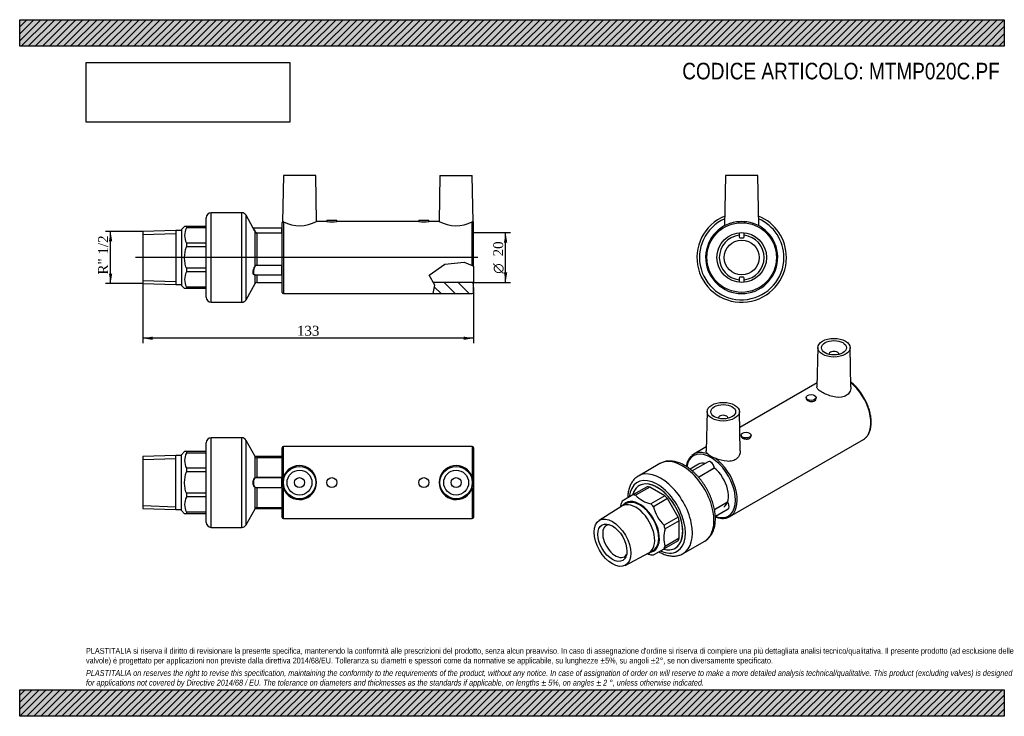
# Model space of a CAD drawing. Header units: millimetres. Extents: x 0 to 396, y 0 to 280.
import ezdxf
from ezdxf.enums import TextEntityAlignment as Align
from ezdxf.lldxf.tags import DXFTag

# ---------------------------------------------------------------- set-up
doc = ezdxf.new("R2010")
doc.units = ezdxf.units.MM
doc.header["$LTSCALE"] = 1.333333
for name, color, linetype in [('Default', 7, 'Continuous'), ('DV3_Default', 7, 'Continuous'), ('IOM020C', 7, 'Continuous'), ('MP020C.PF', 7, 'Continuous'), ('PARTE_PE_020', 7, 'Continuous')]:
    doc.layers.add(name, color=color, linetype=linetype)
doc.styles.add('SEACAD_Solid_Edge_ANSI1_Symbols', font='semeca1.ttf')
doc.styles.add('SEACAD_Times_New_Roman', font='times.ttf')
tags = doc.linetypes.add('CENTER2', pattern=[28.575, 19.05, -3.175, 3.175, -3.175]).pattern_tags.tags
tags[10:11] = [DXFTag(74, 4), DXFTag(75, 0), DXFTag(340, '0'), DXFTag(46, 0.0), DXFTag(50, 0.0), DXFTag(44, 0.0), DXFTag(45, 0.0)]
tags[8:9] = [DXFTag(74, 4), DXFTag(75, 0), DXFTag(340, '0'), DXFTag(46, 0.0), DXFTag(50, 0.0), DXFTag(44, 0.0), DXFTag(45, 0.0)]
tags[6:7] = [DXFTag(74, 4), DXFTag(75, 0), DXFTag(340, '0'), DXFTag(46, 0.0), DXFTag(50, 0.0), DXFTag(44, 0.0), DXFTag(45, 0.0)]
tags[4:5] = [DXFTag(74, 4), DXFTag(75, 0), DXFTag(340, '0'), DXFTag(46, 0.0), DXFTag(50, 0.0), DXFTag(44, 0.0), DXFTag(45, 0.0)]
doc.dimstyles.new('ANSImm', dxfattribs={"dimtxt": 4, "dimasz": 4, "dimexe": 2, "dimexo": 0, "dimgap": 1, "dimtad": 1, "dimdec": 0, "dimdsep": 46, "dimtxsty": 'SEACAD_Times_New_Roman', "dimblk1": '_SE_FILLED', "dimblk2": '_SE_FILLED', "dimsah": 1, "dimcen": 2, "dimazin": 0, "dimtfac": 0.85, "dimtdec": 3, "dimtofl": 0, "dimtmove": 0, "dimatfit": 3, "dimfxl": 1, "dimarcsym": 0})
picture_1 = doc.add_image_def('image1.jpg', size_in_pixel=(4302, 1260))

# ---------------------------------------------------------------- blocks, each defined once
blk = doc.blocks.new('SE')
at = {"layer": 'IOM020C', "color": 7, "linetype": 'Continuous'}
for p, q in [((62.74, 104.79), (49.54, 104.38)), ((49.54, 104.38), (49.54, 83.5)), ((49.54, 103.22), (62.74, 103.63)), ((62.74, 83.09), (62.74, 104.79)), ((65.04, 104.79), (62.74, 104.79)), ((66.32, 106.45), (65.04, 105.16)), ((65.04, 82.72), (65.04, 105.16)), ((67.04, 106.44), (66.32, 106.44)), ((67.04, 106.44), (67.04, 105.82)), ((75.04, 106.44), (67.04, 106.44)), ((75.04, 105.82), (67.04, 105.82)), ((67.04, 99.74), (67.04, 98.24)), ((75.04, 99.74), (67.04, 99.74)), ((75.04, 98.24), (67.04, 98.24)), ((67.04, 89.64), (67.04, 88.15)), ((75.04, 89.64), (67.04, 89.64)), ((75.04, 88.15), (67.04, 88.15)), ((49.54, 84.67), (62.74, 84.25)), ((49.54, 83.5), (62.74, 83.09)), ((62.74, 83.09), (65.04, 83.09)), ((65.04, 82.72), (66.32, 81.43)), ((67.04, 81.44), (66.32, 81.44)), ((67.04, 82.06), (67.04, 81.44)), ((75.04, 82.06), (67.04, 82.06)), ((75.04, 81.44), (67.04, 81.44))]:
    blk.add_line(p, q, dxfattribs=at)
for centre in [(73.11, 102.78), (73.11, 85.1)]:
    blk.add_arc(centre, 6.79, 153.3754, 206.6246, dxfattribs=at)
blk.add_open_spline([(67.04, 89.64), (66.81, 90.34), (66.63, 91.05), (66.44, 92.13), (66.4, 92.49), (66.33, 93.22), (66.32, 93.59), (66.32, 95.42), (66.58, 96.85), (67.04, 98.24)], degree=3, knots=[0, 0, 0, 0, 0.25, 0.25, 0.375, 0.375, 0.5, 0.5, 1, 1, 1, 1], dxfattribs=at)
at = {"layer": 'MP020C.PF', "color": 7, "linetype": 'Continuous'}
for p, q in [((105.54, 79.94), (105.54, 107.94)), ((106.04, 96.02), (106.04, 108.44)), ((182.04, 108.44), (106.04, 108.44)), ((182.04, 108.44), (182.04, 96.02)), ((182.54, 107.94), (182.54, 79.94)), ((106.04, 79.44), (106.04, 91.86)), ((182.04, 91.86), (182.04, 79.44)), ((106.04, 79.44), (182.04, 79.44))]:
    blk.add_line(p, q, dxfattribs=at)
for centre, radius in [((112.54, 93.94), 6.5), ((175.54, 93.94), 6.5), ((112.54, 93.94), 5), ((112.54, 93.94), 2), ((125.54, 93.94), 2), ((162.54, 93.94), 2), ((175.54, 93.94), 5), ((175.54, 93.94), 2)]:
    blk.add_circle(centre, radius, dxfattribs=at)
for centre, radius, start, end in [((106.04, 107.94), 0.5, 90, 180), ((182.04, 107.94), 0.5, 0, 90), ((112.53, 93.94), 6.82, 197.7772, 162.2228), ((175.54, 93.94), 6.82, 17.7772, 342.2228), ((112.55, 93.94), 6.84, 162.2754, 197.7246), ((175.52, 93.94), 6.84, 342.2754, 17.7246), ((106.04, 79.94), 0.5, 180, 270), ((182.04, 79.94), 0.5, 270, 0)]:
    blk.add_arc(centre, radius, start, end, dxfattribs=at)
at = {"layer": 'PARTE_PE_020', "color": 7, "linetype": 'Continuous'}
for p, q in [((77.04, 75.94), (77.04, 111.94)), ((89.29, 111.94), (77.04, 111.94)), ((89.29, 75.94), (89.29, 111.94)), ((91.04, 76.96), (91.04, 110.92)), ((94.67, 104.45), (91.04, 110.92)), ((75.04, 77.94), (75.04, 109.94)), ((94.67, 95.95), (94.67, 104.45)), ((105.44, 104.43), (94.68, 104.43)), ((95.54, 96.02), (95.54, 103.94)), ((105.54, 103.94), (95.54, 103.94)), ((105.44, 104.43), (105.44, 103.94)), ((95.54, 96.02), (105.44, 96.02)), ((95.54, 95.94), (95.54, 96.02)), ((105.44, 95.94), (95.54, 95.94)), ((105.44, 95.94), (105.44, 96.02)), ((105.44, 91.94), (105.44, 95.94)), ((94.67, 83.43), (94.67, 91.93)), ((95.54, 91.94), (105.44, 91.94)), ((95.54, 91.86), (95.54, 91.94)), ((105.44, 91.86), (95.54, 91.86)), ((95.54, 83.94), (95.54, 91.86)), ((105.44, 91.86), (105.44, 91.94)), ((91.04, 76.96), (94.67, 83.43)), ((94.68, 83.46), (105.44, 83.46)), ((95.54, 83.94), (105.54, 83.94)), ((105.44, 83.94), (105.44, 83.46)), ((77.04, 75.94), (89.29, 75.94))]:
    blk.add_line(p, q, dxfattribs=at)
for centre, radius, start, end in [((77.04, 109.94), 2, 90, 180), ((89.29, 109.94), 2, 29.289, 90), ((95.54, 104.94), 1, 209.289, 270), ((105.44, 104.33), 0.1, 0, 90), ((105.44, 95.82), 0.2, 59.5685, 90.0031), ((105.44, 95.84), 0.101, 359.1836, 89.4357), ((105.44, 92.04), 0.101, 270.607, 0.7736), ((105.44, 92.06), 0.2, 269.997, 300.0267), ((95.54, 82.94), 1, 90, 150.711), ((105.44, 83.56), 0.1, 270, 0), ((77.04, 77.94), 2, 180, 270), ((89.29, 77.94), 2, 270, 330.711)]:
    blk.add_arc(centre, radius, start, end, dxfattribs=at)
for centre, major_axis, start_param, end_param in [((94.75, 95.96), (-0.0474, 0.0881), 1.233682, 2.582971), ((94.75, 91.92), (-0.0474, -0.0881), 3.700214, 5.049503)]:
    blk.add_ellipse(centre, major_axis=major_axis, ratio=0.860885, start_param=start_param, end_param=end_param, dxfattribs=at)
for points, knots in [([(94.67, 91.93), (94.45, 92.04), (94.26, 92.29), (93.99, 93), (93.91, 93.47), (93.91, 94.42), (93.99, 94.89), (94.26, 95.6), (94.45, 95.84), (94.67, 95.95)], [0, 0, 0, 0, 0.25, 0.25, 0.5, 0.5, 0.75, 0.75, 1, 1, 1, 1]), ([(94.75, 95.87), (94.54, 95.76), (94.35, 95.53), (94.08, 94.85), (94, 94.4), (94, 93.49), (94.08, 93.04), (94.35, 92.36), (94.54, 92.13), (94.75, 92.02)], [0, 0, 0, 0, 0.25, 0.25, 0.5, 0.5, 0.75, 0.75, 1, 1, 1, 1]), ([(94.67, 95.95), (94.75, 95.99), (94.87, 96.01), (95.1, 96.02), (95.18, 96.02), (95.36, 96.02), (95.45, 96.02), (95.54, 96.02)], [0, 0, 0, 0, 0.5, 0.5, 0.75, 0.75, 1, 1, 1, 1]), ([(95.54, 95.94), (95.38, 95.94), (95.22, 95.94), (94.94, 95.92), (94.83, 95.91), (94.75, 95.87)], [0, 0, 0, 0, 0.5, 0.5, 1, 1, 1, 1]), ([(95.54, 91.86), (95.36, 91.86), (95.18, 91.86), (94.95, 91.87), (94.88, 91.88), (94.76, 91.9), (94.71, 91.91), (94.67, 91.93)], [0, 0, 0, 0, 0.5, 0.5, 0.75, 0.75, 1, 1, 1, 1]), ([(94.75, 92.02), (94.83, 91.98), (94.94, 91.96), (95.22, 91.94), (95.38, 91.94), (95.54, 91.94)], [0, 0, 0, 0, 0.5, 0.5, 1, 1, 1, 1])]:
    blk.add_open_spline(points, degree=3, knots=knots, dxfattribs=at)
blk = doc.blocks.new('SE1')
at = {"layer": 'IOM020C', "color": 7, "linetype": 'Continuous'}
for p, q in [((252.32, 92.24), (246.66, 88.98)), ((253.38, 92.14), (247.72, 88.87)), ((259.46, 88.63), (253.38, 92.14)), ((246.66, 88.98), (242.36, 86.49)), ((259.46, 88.63), (253.81, 85.36)), ((260.52, 87.51), (254.86, 84.25)), ((264.82, 80.06), (260.52, 87.51)), ((242.18, 84.48), (233.06, 78.74)), ((243.92, 85.49), (242.3, 84.55)), ((264.82, 80.06), (259.16, 76.79)), ((265.26, 78.59), (259.6, 75.32)), ((265.26, 71.56), (265.26, 78.59)), ((265.26, 71.56), (259.6, 68.29)), ((254.86, 64.84), (259.16, 67.33)), ((264.82, 70.59), (259.16, 67.33)), ((243.49, 60.66), (253.03, 65.69)), ((253.15, 65.76), (254.77, 66.7))]:
    blk.add_line(p, q, dxfattribs=at)
for centre, radius, start, end in [((256.85, 97.66), 12.67, 223.9037, 256.0963), ((254.1, 82.01), 12.67, 163.9037, 170.3087), ((270.44, 88.27), 16.09, 194.4874, 225.5126), ((271.08, 71.81), 12.01, 162.9849, 197.0151), ((256.5, 76.65), 12.01, 250.2407, 257.0151)]:
    blk.add_arc(centre, radius, start, end, dxfattribs=at)
for centre, major_axis, start_param, end_param in [((256.42, 80.18), (-7.25, 12.56), 0, 0.526837), ((256.42, 80.18), (-7.25, 12.56), 2.614372, 6.283185), ((256.42, 80.18), (-6.61, 11.45), -0.453842, -0.331556), ((249.35, 76.09), (5.43, -9.4), 0, 3.141593), ((250.76, 76.91), (-6.61, 11.45), -0.453842, -0.331556), ((256.42, 80.18), (-6.61, 11.45), -1.239241, -1.116954), ((250.76, 76.91), (-6.61, 11.45), 0.331556, 0.453842), ((247.72, 75.16), (-5.43, 9.4), 0, 0.0221), ((247.72, 75.16), (-5.43, 9.4), 3.119493, 6.283185), ((249.35, 76.09), (-5.61, 9.72), 0, 0.257525), ((249.35, 76.09), (-5.61, 9.72), 2.884067, 6.283185), ((250.76, 76.91), (-6.61, 11.45), -1.239241, -1.116954), ((256.42, 80.18), (6.61, -11.45), 1.116954, 1.239241), ((239.61, 70.47), (-3.63, 6.28), 0, 3.412362), ((239.61, 70.47), (-3.63, 6.28), 6.012416, 6.283185), ((250.76, 76.91), (6.61, -11.45), 1.116954, 1.239241), ((256.42, 80.18), (6.61, -11.45), 0.331556, 0.453842), ((250.76, 76.91), (6.61, -11.45), 0.331556, 0.453842), ((250.76, 76.91), (6.61, -11.45), -0.453842, -0.331556)]:
    blk.add_ellipse(centre, major_axis=major_axis, ratio=0.57735, start_param=start_param, end_param=end_param, dxfattribs=at)
for major_axis in [(5.22, -9.04), (4.13, -7.14)]:
    blk.add_ellipse((238.39, 69.77), major_axis=major_axis, ratio=0.57735, dxfattribs=at)
at = {"layer": 'MP020C.PF', "color": 7, "linetype": 'Continuous'}
for p, q in [((320.98, 148.2), (320.65, 132.4)), ((334.32, 132.43), (333.98, 148.2)), ((325.48, 145.54), (325.48, 145.5)), ((329.48, 145.5), (329.48, 145.54)), ((320.68, 134.02), (289.57, 116.06)), ((316.29, 128.15), (316.29, 127.68)), ((320.29, 127.68), (320.29, 128.15)), ((276.44, 122.48), (276.1, 106.68)), ((280.94, 119.82), (280.94, 119.79)), ((284.94, 119.79), (284.94, 119.82)), ((289.77, 106.71), (289.44, 122.48)), ((285.59, 80.28), (339.33, 111.3)), ((290.13, 113.04), (290.13, 112.58)), ((294.13, 112.58), (294.13, 113.04)), ((276.13, 108.3), (271.09, 105.39))]:
    blk.add_line(p, q, dxfattribs=at)
blk.add_arc((281.88, 110.69), 7.29, 226.5109, 253.4891, dxfattribs=at)
for centre, major_axis in [((327.48, 148.15), (-6.5, 0)), ((327.48, 148.15), (-5, 0)), ((318.29, 128.15), (-2, 0)), ((282.94, 122.43), (6.5, 0)), ((282.94, 122.43), (5, 0)), ((292.13, 113.04), (2, 0))]:
    blk.add_ellipse(centre, major_axis=major_axis, ratio=0.57735, dxfattribs=at)
for centre, major_axis, start_param, end_param in [((327.48, 145.54), (-2, 0), 3.112863, 6.283185), ((327.48, 145.54), (-2, 0), 0, 0.02873), ((332.08, 123.86), (7.25, -12.56), 0.126148, 2.13958), ((282.94, 119.82), (2, 0), 0, 3.170323), ((282.94, 119.82), (2, 0), 6.254455, 6.283185), ((332.08, 123.86), (7.25, -12.56), 0, 0.126148), ((277.99, 92.63), (7, -12.12), 0, 3.743909), ((278.34, 92.83), (7.25, -12.56), 3.016024, 3.261691), ((278.34, 92.83), (7.25, -12.56), 2.500334, 3.016024), ((278.34, 92.83), (7.25, -12.56), 0.116687, 2.212055), ((277.99, 92.63), (5, -8.66), 2.674365, 3.141593), ((277.99, 92.63), (5, -8.66), 0.04111, 2.163484), ((277.99, 92.63), (7, -12.12), 5.680388, 6.283185), ((278.34, 92.83), (7.25, -12.56), -0.125746, 0.116687)]:
    blk.add_ellipse(centre, major_axis=major_axis, ratio=0.57735, start_param=start_param, end_param=end_param, dxfattribs=at)
for points, knots in [([(334.32, 132.43), (334.33, 132.01), (334.27, 131.58), (333.97, 130.56), (333.66, 130), (332.77, 129.07), (332.2, 128.71), (330.21, 128.03), (328.57, 128.14), (326.2, 128.73), (325.41, 128.99), (323.94, 129.58), (323.25, 129.92), (322.09, 130.59), (321.61, 130.92), (320.94, 131.57), (320.73, 131.88), (320.65, 132.25), (320.64, 132.32), (320.65, 132.4)], [0.0821429, 0.0821429, 0.0821429, 0.0821429, 0.125, 0.125, 0.1875, 0.1875, 0.25, 0.25, 0.375, 0.375, 0.4375, 0.4375, 0.5, 0.5, 0.5625, 0.5625, 0.625, 0.625, 0.640646, 0.640646, 0.640646, 0.640646]), ([(340.24, 111.97), (340.26, 111.99), (340.43, 112.13), (340.75, 112.49), (341.16, 113.02), (341.51, 113.62), (341.81, 114.27), (342.06, 114.98), (342.25, 115.74), (342.39, 116.54), (342.47, 117.38), (342.49, 118.26), (342.45, 119.16), (342.36, 120.1), (342.21, 121.05), (342, 122.02), (341.74, 122.99), (341.43, 123.97), (341.07, 124.95), (340.66, 125.93), (340.2, 126.89), (339.7, 127.84), (339.16, 128.76), (338.58, 129.66), (337.96, 130.52), (337.32, 131.36), (336.64, 132.15), (335.94, 132.89), (335.22, 133.59), (334.66, 134.07), (334.34, 134.33), (334.28, 134.38)], [0, 0, 0, 0, 0.0036522, 0.0360296, 0.0685468, 0.1012562, 0.1341733, 0.1672817, 0.2005446, 0.2339179, 0.2673603, 0.3008382, 0.3343261, 0.3678057, 0.4012699, 0.4347153, 0.4681415, 0.5015498, 0.5349427, 0.5683231, 0.6016944, 0.6350602, 0.6684242, 0.7017899, 0.73516, 0.7685384, 0.8019289, 0.8353351, 0.8687606, 0.9022086, 0.9109515, 0.9109515, 0.9109515, 0.9109515]), ([(316.29, 127.68), (316.29, 127.41), (316.51, 127.14), (317.25, 126.71), (317.77, 126.56), (318.81, 126.5), (319.33, 126.59), (320.08, 127.02), (320.29, 127.35), (320.29, 127.68)], [0.3750359, 0.3750359, 0.3750359, 0.3750359, 0.5, 0.5, 0.625, 0.625, 0.75, 0.75, 0.875, 0.875, 0.875, 0.875]), ([(290.13, 112.58), (290.13, 112.3), (290.34, 112.03), (291.08, 111.6), (291.6, 111.45), (292.65, 111.39), (293.17, 111.49), (293.92, 111.92), (294.13, 112.25), (294.13, 112.58)], [0.3750359, 0.3750359, 0.3750359, 0.3750359, 0.5, 0.5, 0.625, 0.625, 0.75, 0.75, 0.875, 0.875, 0.875, 0.875]), ([(270.22, 104.75), (270.19, 104.72), (270, 104.57), (269.66, 104.2), (269.26, 103.67), (268.91, 103.07), (268.61, 102.42), (268.36, 101.71), (268.19, 101.04), (268.11, 100.61), (268.08, 100.43)], [0, 0, 0, 0, 0.0049203, 0.0299042, 0.054996, 0.0802362, 0.1056366, 0.1311845, 0.1568518, 0.1735538, 0.1735538, 0.1735538, 0.1735538]), ([(289.77, 106.71), (289.8, 105.58), (289.36, 104.43), (288, 103.19), (287.4, 102.87), (286.02, 102.49), (285.27, 102.44), (282.93, 102.58), (281.27, 103.08), (279.81, 103.7)], [0.6362416, 0.6362416, 0.6362416, 0.6362416, 0.75, 0.75, 0.8125, 0.8125, 0.875, 0.875, 1, 1, 1, 1]), ([(279.79, 80.15), (280.04, 80.05), (280.54, 79.88), (281.29, 79.7), (282.03, 79.58), (282.75, 79.54), (283.44, 79.58), (284.05, 79.67), (284.39, 79.78), (284.56, 79.83)], [0.8284177, 0.8284177, 0.8284177, 0.8284177, 0.8535034, 0.8793596, 0.9051555, 0.9308549, 0.9564205, 0.9818234, 1, 1, 1, 1])]:
    blk.add_open_spline(points, degree=3, knots=knots, dxfattribs=at)
blk.add_open_spline([(276.87, 105.4), (276.34, 105.85), (276.09, 106.27), (276.1, 106.68)], degree=3, dxfattribs=at)
at = {"layer": 'PARTE_PE_020', "color": 7, "linetype": 'Continuous'}
for p, q in [((257.5, 101.59), (248.83, 96.58)), ((272.99, 101.29), (269.63, 99.35)), ((276.92, 102.32), (270.51, 98.62)), ((272.98, 96.17), (279.33, 99.84)), ((279.38, 99.73), (273.06, 96.07)), ((279.44, 83.18), (284.64, 86.18)), ((284.67, 86.07), (279.47, 83.07)), ((279.78, 80.43), (284.92, 83.39)), ((284.77, 85.99), (284.72, 86.06)), ((266.83, 65.41), (275.5, 70.41))]:
    blk.add_line(p, q, dxfattribs=at)
for centre, radius, start, end in [((279.31, 99.87), 0.0539, 20.0536, 20.3895), ((282.82, 84.5), 2.45, 24.3462, 37.3981)]:
    blk.add_arc(centre, radius, start, end, dxfattribs=at)
for centre, major_axis, start_param, end_param in [((266.5, 86), (9, -15.59), 0, 3.141593), ((277.92, 100.59), (1, -1.73), 0.824289, 3.141593), ((277.99, 100.63), (0.95, -1.65), 0.849903, 2.382176), ((279.4, 99.8), (0.05, -0.0866), 3.965881, 5.288499), ((256.42, 80.18), (8, -13.86), 0, 3.813831), ((257.83, 80.99), (9, -15.59), 0, 3.143017), ((256.42, 80.18), (7.25, -12.56), 0, 3.667989), ((284.71, 86.12), (0.05, -0.0866), 3.61268, 4.935298), ((283.92, 85.12), (-1, 1.73), 4.587482, 4.935298), ((283.92, 85.12), (-1, 1.73), 3.141593, 4.587482), ((256.42, 80.18), (7.25, -12.56), 5.754452, 6.283185), ((256.42, 80.18), (8, -13.86), 5.60952, 6.283185), ((257.83, 80.99), (9, -15.59), 6.282369, 6.283185)]:
    blk.add_ellipse(centre, major_axis=major_axis, ratio=0.57735, start_param=start_param, end_param=end_param, dxfattribs=at)
for points, knots in [([(267.5, 100.79), (267.33, 100.89), (266.9, 101.13), (266.12, 101.51), (265.23, 101.89), (264.33, 102.18), (263.43, 102.41), (262.55, 102.55), (261.69, 102.61), (260.84, 102.6), (260.03, 102.5), (259.25, 102.33), (258.51, 102.08), (257.91, 101.82), (257.6, 101.64), (257.49, 101.57)], [0, 0, 0, 0, 0.045954, 0.132171, 0.218436, 0.304513, 0.39019, 0.475214, 0.55933, 0.642325, 0.724073, 0.804576, 0.88396, 0.962463, 1, 1, 1, 1]), ([(275.49, 70.41), (275.65, 70.51), (276, 70.71), (276.56, 71.14), (277.12, 71.66), (277.64, 72.24), (278.1, 72.88), (278.52, 73.58), (278.88, 74.34), (279.18, 75.15), (279.43, 76.01), (279.62, 76.92), (279.75, 77.87), (279.81, 78.86), (279.82, 79.88), (279.76, 80.92), (279.65, 81.99), (279.47, 83.07), (279.24, 84.16), (278.96, 85.26), (278.62, 86.36), (278.23, 87.45), (277.78, 88.54), (277.29, 89.62), (276.76, 90.68), (276.18, 91.73), (275.56, 92.74), (274.9, 93.73), (274.2, 94.69), (273.47, 95.61), (272.71, 96.49), (271.92, 97.32), (271.11, 98.11), (270.28, 98.85), (269.42, 99.53), (268.58, 100.13), (267.91, 100.55), (267.58, 100.75), (267.5, 100.79)], [0, 0, 0, 0, 0.018472, 0.04503, 0.071623, 0.098372, 0.125382, 0.152732, 0.180467, 0.208594, 0.237082, 0.265874, 0.294895, 0.324071, 0.353333, 0.382627, 0.411908, 0.441156, 0.47036, 0.499518, 0.528631, 0.557704, 0.586743, 0.615755, 0.64475, 0.673736, 0.702722, 0.731715, 0.760724, 0.789758, 0.818825, 0.847935, 0.877096, 0.906315, 0.935598, 0.964947, 0.992763, 1, 1, 1, 1]), ([(279.36, 99.89), (279.36, 99.89), (279.36, 99.89), (279.36, 99.89), (279.36, 99.91), (279.35, 99.92), (279.35, 99.93), (279.34, 99.94), (279.34, 99.95), (279.33, 99.95)], [0.4987225, 0.4987225, 0.4987225, 0.4987225, 0.5392779, 0.5392779, 0.5392779, 0.7675209, 0.7675209, 0.7675209, 1, 1, 1, 1]), ([(279.33, 99.84), (279.33, 99.84), (279.34, 99.84), (279.34, 99.84), (279.35, 99.85), (279.35, 99.86), (279.35, 99.87), (279.36, 99.87), (279.36, 99.88), (279.36, 99.89)], [0, 0, 0, 0, 0.1136299, 0.1136299, 0.1136299, 0.3206234, 0.3206234, 0.3206234, 0.4987225, 0.4987225, 0.4987225, 0.4987225]), ([(248.82, 96.56), (248.7, 96.49), (248.38, 96.32), (247.86, 95.92), (247.29, 95.41), (246.77, 94.83), (246.29, 94.2), (245.87, 93.51), (245.5, 92.76), (245.19, 91.95), (244.93, 91.1), (244.74, 90.2), (244.6, 89.25), (244.54, 88.43), (244.52, 87.92), (244.52, 87.75)], [0, 0, 0, 0, 0.0103058, 0.0301333, 0.0499733, 0.0699177, 0.0900474, 0.1104243, 0.1310856, 0.1520402, 0.1732692, 0.1947317, 0.2163734, 0.2381376, 0.249332, 0.249332, 0.249332, 0.249332]), ([(284.67, 86.07), (284.68, 86.07), (284.69, 86.08), (284.69, 86.08), (284.7, 86.08), (284.71, 86.08), (284.71, 86.08), (284.72, 86.07), (284.72, 86.07), (284.72, 86.07), (284.72, 86.07), (284.72, 86.07), (284.72, 86.07)], [0, 0, 0, 0, 0.198757, 0.198757, 0.198757, 0.4005266, 0.4005266, 0.4005266, 0.6100581, 0.6100581, 0.6100581, 0.6122217, 0.6122217, 0.6122217, 0.6122217]), ([(284.72, 86.07), (284.72, 86.08), (284.71, 86.09), (284.71, 86.1), (284.71, 86.11), (284.71, 86.11)], [0, 0, 0, 0, 0.3379788, 0.6066421, 0.732559, 0.732559, 0.732559, 0.732559]), ([(257.03, 66.09), (257.16, 66.01), (257.6, 65.78), (258.33, 65.42), (259.23, 65.06), (260.13, 64.77), (261.02, 64.56), (261.9, 64.43), (262.77, 64.38), (263.6, 64.4), (264.41, 64.51), (265.19, 64.69), (265.92, 64.95), (266.48, 65.2), (266.75, 65.36), (266.82, 65.41)], [0.7504726, 0.7504726, 0.7504726, 0.7504726, 0.760414, 0.7824254, 0.8044253, 0.8263704, 0.8482049, 0.8698638, 0.8912827, 0.9124094, 0.9332164, 0.9537081, 0.9739214, 0.9939203, 1, 1, 1, 1])]:
    blk.add_open_spline(points, degree=3, knots=knots, dxfattribs=at)
blk = doc.blocks.new('SE2')
at = {"layer": 'MP020C.PF', "linetype": 'Continuous'}
h = blk.add_hatch(dxfattribs=at)
h.set_pattern_fill('LINE', scale=1.25984, angle=135, style=0)
edge = h.paths.add_edge_path()
edge.add_line((182.54, 170.41), (182.54, 174.41))
edge.add_line((182.54, 174.41), (166.34, 174.41))
edge.add_line((166.34, 174.41), (167.02, 173.23))
edge.add_line((167.02, 173.23), (166.28, 169.91))
edge.add_line((166.28, 169.91), (182.04, 169.91))
edge.add_arc((182.04, 170.41), 0.5, 270, 360)
at = {"layer": 'DV3_Default', "color": 7, "linetype": 'CENTER2'}
blk.add_line((184.29, 184.41), (46.54, 184.41), dxfattribs=at)
at = {"layer": 'IOM020C', "color": 7, "linetype": 'Continuous'}
for p, q in [((62.74, 195.26), (49.54, 194.85)), ((49.54, 194.85), (49.54, 173.98)), ((49.54, 193.69), (62.74, 194.1)), ((62.74, 195.26), (62.74, 173.56)), ((65.04, 195.26), (62.74, 195.26)), ((66.32, 196.92), (65.04, 195.63)), ((65.04, 195.63), (65.04, 173.19)), ((67.04, 196.91), (66.32, 196.91)), ((67.04, 196.91), (67.04, 196.3)), ((75.04, 196.91), (67.04, 196.91)), ((75.04, 196.3), (67.04, 196.3)), ((67.04, 190.21), (67.04, 188.72)), ((75.04, 190.21), (67.04, 190.21)), ((75.04, 188.72), (67.04, 188.72)), ((67.04, 180.11), (67.04, 178.62)), ((75.04, 180.11), (67.04, 180.11)), ((75.04, 178.62), (67.04, 178.62)), ((49.54, 175.14), (62.74, 174.73)), ((49.54, 173.98), (62.74, 173.56)), ((62.74, 173.56), (65.04, 173.56)), ((65.04, 173.19), (66.32, 171.91)), ((67.04, 171.91), (66.32, 171.91)), ((67.04, 172.53), (67.04, 171.91)), ((75.04, 172.53), (67.04, 172.53)), ((75.04, 171.91), (67.04, 171.91))]:
    blk.add_line(p, q, dxfattribs=at)
for centre in [(73.17, 193.25), (73.17, 175.57)]:
    blk.add_arc(centre, 6.84, 153.5958, 206.4042, dxfattribs=at)
blk.add_open_spline([(67.04, 180.11), (66.81, 180.81), (66.63, 181.52), (66.38, 182.96), (66.32, 183.69), (66.32, 185.89), (66.58, 187.32), (67.04, 188.72)], degree=3, knots=[0, 0, 0, 0, 0.25, 0.25, 0.5, 0.5, 1, 1, 1, 1], dxfattribs=at)
at = {"layer": 'MP020C.PF', "color": 7, "linetype": 'Continuous'}
for p, q in [((106.04, 217.41), (105.71, 198.79)), ((119.04, 217.41), (106.04, 217.41)), ((119.36, 198.91), (119.04, 217.41)), ((169.04, 217.41), (168.71, 198.91)), ((169.04, 217.41), (182.04, 217.41)), ((182.36, 198.79), (182.04, 217.41)), ((105.54, 170.41), (105.54, 198.41)), ((106.04, 198.76), (106.04, 169.91)), ((123.54, 198.91), (119.36, 198.91)), ((123.54, 199.41), (127.54, 199.41)), ((123.54, 199.41), (123.54, 198.91)), ((127.54, 198.91), (127.54, 199.41)), ((160.54, 198.91), (127.54, 198.91)), ((160.54, 199.41), (164.54, 199.41)), ((160.54, 199.41), (160.54, 198.91)), ((164.54, 198.91), (164.54, 199.41)), ((168.72, 198.91), (164.54, 198.91)), ((182.04, 181.17), (182.04, 198.76)), ((182.54, 180.95), (182.54, 198.41)), ((171, 181.74), (178.81, 182.59)), ((178.81, 182.59), (182.04, 181.17)), ((164.68, 177.32), (171, 181.74)), ((182.04, 181.17), (182.54, 180.95)), ((182.54, 180.95), (182.54, 174.41)), ((167.02, 173.23), (164.68, 177.32)), ((182.54, 174.41), (166.34, 174.41)), ((182.54, 170.41), (182.54, 174.41)), ((166.28, 169.91), (167.02, 173.23)), ((106.04, 169.91), (166.28, 169.91)), ((166.28, 169.91), (182.04, 169.91))]:
    blk.add_line(p, q, dxfattribs=at)
for centre, radius, start, end in [((106.04, 198.41), 0.5, 130.3231, 180), ((112.56, 211.47), 14.28, 242.842, 298.4513), ((125.54, 213.28), 14.51, 262.0747, 277.9253), ((162.54, 213.28), 14.51, 262.0747, 277.9253), ((175.52, 211.47), 14.28, 241.5487, 297.158), ((182.04, 198.41), 0.5, 0, 49.6846), ((106.04, 170.41), 0.5, 180, 270), ((182.04, 170.41), 0.5, 270, 0)]:
    blk.add_arc(centre, radius, start, end, dxfattribs=at)
blk.add_open_spline([(106.04, 198.76), (105.82, 198.86), (105.71, 198.79), (105.71, 198.79), (105.71, 198.79), (105.71, 198.79)], degree=3, knots=[0, 0, 0, 0, 0.5, 0.5, 0.5001479, 0.5001479, 0.5001479, 0.5001479], dxfattribs=at)
blk.add_open_spline([(182.36, 198.79), (182.36, 198.79), (182.25, 198.86), (182.04, 198.76)], degree=3, dxfattribs=at)
at = {"layer": 'PARTE_PE_020', "color": 7, "linetype": 'Continuous'}
for p, q in [((77.04, 166.41), (77.04, 202.41)), ((89.29, 202.41), (77.04, 202.41)), ((89.29, 166.41), (89.29, 202.41)), ((75.04, 168.41), (75.04, 200.41)), ((91.04, 167.44), (91.04, 201.39)), ((93.91, 196.26), (91.04, 201.39)), ((105.44, 196.21), (94, 196.21)), ((94.67, 181), (94.67, 194.73)), ((95.54, 194.29), (105.44, 194.29)), ((95.54, 194.2), (95.54, 194.29)), ((105.44, 194.2), (95.54, 194.2)), ((95.54, 181.32), (95.54, 194.2)), ((105.44, 194.29), (105.44, 196.21)), ((105.44, 194.2), (105.44, 194.29)), ((95.54, 181.32), (105.44, 181.32)), ((95.54, 181.21), (95.54, 181.32)), ((105.44, 181.21), (95.54, 181.21)), ((105.44, 181.21), (105.44, 181.32)), ((105.44, 177.51), (105.44, 181.21)), ((94.51, 177.51), (105.44, 177.51)), ((94.67, 173.9), (94.67, 177.51)), ((95.54, 174.41), (95.54, 177.51)), ((95.54, 174.41), (105.54, 174.41)), ((91.04, 167.44), (94.67, 173.9)), ((77.04, 166.41), (89.29, 166.41))]:
    blk.add_line(p, q, dxfattribs=at)
for centre, radius, start, end in [((77.04, 200.41), 2, 90, 180), ((89.29, 200.41), 2, 29.289, 90), ((94, 196.31), 0.1, 209.7641, 270.6185), ((125.12, 211.28), 34.57, 205.8384, 208.5603), ((95.54, 195.18), 0.985, 207.2024, 269.7975), ((95.53, 195.18), 0.889, 208.719, 270.3662), ((105.44, 196.11), 0.1, 0, 90), ((105.44, 181.13), 0.197, 59.9872, 90.8488), ((105.43, 181.1), 0.106, 356.9543, 87.0405), ((95.51, 175.92), 1.81, 117.8323, 117.9749), ((95.54, 173.41), 1, 90, 150.711), ((105.44, 177.61), 0.1, 270, 0), ((77.04, 168.41), 2, 180, 270), ((89.29, 168.41), 2, 270, 330.711)]:
    blk.add_arc(centre, radius, start, end, dxfattribs=at)
for centre, major_axis, ratio, start_param, end_param in [((94.75, 194.78), (-0.0887, -0.0462), 0.241089, 0.096683, 1.445972), ((94.75, 180.98), (-0.0819, 0.0574), 0.625004, 0.634406, 1.983695), ((94.75, 177.48), (0.0443, -0.0896), 0.866093, 3.946705, 3.971916)]:
    blk.add_ellipse(centre, major_axis=major_axis, ratio=ratio, start_param=start_param, end_param=end_param, dxfattribs=at)
for points, knots in [([(94.67, 194.73), (94.45, 195.14), (94.26, 195.53), (93.99, 196.09), (93.91, 196.26), (93.91, 196.26)], [0, 0, 0, 0, 0.25, 0.25, 0.4991384, 0.4991384, 0.4991384, 0.4991384]), ([(105.44, 194.29), (105.44, 194.29), (105.45, 194.29), (105.46, 194.29), (105.47, 194.29), (105.48, 194.29), (105.49, 194.3), (105.5, 194.3), (105.51, 194.3), (105.51, 194.31), (105.52, 194.31), (105.53, 194.31), (105.53, 194.32), (105.54, 194.32), (105.54, 194.33), (105.54, 194.33)], [0, 0, 0, 0, 0.11363, 0.11363, 0.11363, 0.320623, 0.320623, 0.320623, 0.539278, 0.539278, 0.539278, 0.767521, 0.767521, 0.767521, 1, 1, 1, 1]), ([(94.67, 177.51), (94.45, 177.41), (94.26, 177.42), (93.99, 177.76), (93.91, 178.08), (93.91, 178.9), (93.99, 179.4), (94.26, 180.29), (94.45, 180.69), (94.67, 181)], [0, 0, 0, 0, 0.25, 0.25, 0.5, 0.5, 0.75, 0.75, 1, 1, 1, 1]), ([(94.75, 180.91), (94.54, 180.62), (94.35, 180.24), (94.08, 179.38), (94, 178.91), (94, 178.13), (94.08, 177.82), (94.3, 177.56), (94.39, 177.51), (94.51, 177.51)], [0, 0, 0, 0, 0.25, 0.25, 0.5, 0.5, 0.75, 0.75, 0.8981056, 0.8981056, 0.8981056, 0.8981056]), ([(94.67, 181), (94.75, 181.11), (94.87, 181.19), (95.1, 181.27), (95.18, 181.29), (95.36, 181.32), (95.45, 181.32), (95.54, 181.32)], [0, 0, 0, 0, 0.5, 0.5, 0.75, 0.75, 1, 1, 1, 1]), ([(95.54, 181.21), (95.38, 181.21), (95.22, 181.18), (94.94, 181.09), (94.83, 181.02), (94.75, 180.91)], [0, 0, 0, 0, 0.5, 0.5, 1, 1, 1, 1])]:
    blk.add_open_spline(points, degree=3, knots=knots, dxfattribs=at)
blk.add_open_spline([(105.44, 194.2), (105.47, 194.2), (105.51, 194.2), (105.54, 194.2)], degree=3, dxfattribs=at)
blk = doc.blocks.new('SE3')
at = {"layer": 'MP020C.PF', "color": 7, "linetype": 'Continuous'}
for p, q in [((283.88, 217.41), (283.53, 197.19)), ((296.88, 217.41), (283.88, 217.41)), ((297.24, 197.19), (296.88, 217.41)), ((289.38, 194.36), (289.38, 192.66)), ((291.38, 192.66), (291.38, 194.36)), ((289.68, 192.36), (291.08, 192.36)), ((289.38, 176.16), (289.38, 174.46)), ((291.08, 176.46), (289.68, 176.46)), ((291.38, 174.46), (291.38, 176.16))]:
    blk.add_line(p, q, dxfattribs=at)
for radius in [14, 10]:
    blk.add_circle((290.38, 184.41), radius, dxfattribs=at)
for centre, radius, start, end in [((290.38, 184.41), 14.5, 98.2586, 81.7414), ((290.38, 163.5), 35.32, 86.6195, 93.3805), ((289.68, 192.66), 0.3, 180, 270), ((291.08, 192.66), 0.3, 270, 0), ((289.68, 176.16), 0.3, 90, 180), ((291.08, 176.16), 0.3, 0, 90)]:
    blk.add_arc(centre, radius, start, end, dxfattribs=at)
at = {"layer": 'PARTE_PE_020', "color": 7, "linetype": 'Continuous'}
blk.add_circle((290.38, 184.41), 7, dxfattribs=at)
for radius, start, end in [(18, 112.1445, 0), (16.98, 113.6265, 0), (18, 0, 67.8555), (16.98, 0, 66.3735), (9, 96.3794, 263.6206), (9, 0, 83.6206), (9, 276.3794, 0)]:
    blk.add_arc((290.38, 184.41), radius, start, end, dxfattribs=at)
blk = doc.blocks.new('GDimGGroup')
at = {"layer": 'Default', "linetype": 'Continuous'}
for points in [[(35.89, 190.85), (37.22, 190.85), (36.55, 194.85)], [(35.89, 177.98), (36.55, 173.98), (37.22, 177.98)]]:
    blk.add_hatch(color=7, dxfattribs=at).paths.add_polyline_path(points)
at = {"layer": 'Default', "color": 7, "linetype": 'Continuous'}
for p, q in [((49.54, 194.85), (34.55, 194.85)), ((36.55, 173.98), (36.55, 194.85)), ((49.54, 173.98), (34.55, 173.98))]:
    blk.add_line(p, q, dxfattribs=at)
at = {"layer": 'Default', "color": 7, "linetype": 'Continuous', "style": 'SEACAD_Times_New_Roman'}
blk.add_text('R" 1/2', height=4, rotation=90, dxfattribs=at).set_placement((31.55, 177.57), align=Align.TOP_LEFT)
blk = doc.blocks.new('DMBLK29')
at = {"layer": 'Default', "linetype": 'Continuous'}
for points in [[(53.54, 151.29), (53.54, 152.62), (49.54, 151.96)], [(178.54, 151.29), (182.54, 151.96), (178.54, 152.62)]]:
    blk.add_hatch(color=7, dxfattribs=at).paths.add_polyline_path(points)
at = {"layer": 'Default', "color": 7, "linetype": 'Continuous'}
for p, q in [((49.54, 173.98), (49.54, 149.96)), ((182.54, 172.41), (182.54, 149.96)), ((182.54, 151.96), (49.54, 151.96))]:
    blk.add_line(p, q, dxfattribs=at)
at = {"layer": 'Default', "color": 7, "linetype": 'Continuous', "style": 'SEACAD_Times_New_Roman'}
blk.add_text('133', height=4, dxfattribs=at).set_placement((111.49, 156.96), align=Align.TOP_LEFT)
blk = doc.blocks.new('_SE_FILLED')
at = {"color": 0}
blk.add_line((0, 0), (-1, 0), dxfattribs=at)
blk.add_solid([(0, 0), (-1, -0.1665), (-1, 0.1665), (0, 0)], dxfattribs=at)
blk = doc.blocks.new('GDimGGroup1')
at = {"layer": 'Default', "linetype": 'Continuous'}
for points in [[(196.1, 190.41), (195.44, 194.41), (194.77, 190.41)], [(196.1, 178.41), (194.77, 178.41), (195.44, 174.41)]]:
    blk.add_hatch(color=7, dxfattribs=at).paths.add_polyline_path(points)
at = {"layer": 'Default', "color": 7, "linetype": 'Continuous'}
for p, q in [((182.54, 194.41), (197.44, 194.41)), ((195.44, 174.41), (195.44, 194.41)), ((182.54, 174.41), (197.44, 174.41))]:
    blk.add_line(p, q, dxfattribs=at)
for s, style, p in [('20', 'SEACAD_Times_New_Roman', (190.44, 184.86)), ('O', 'SEACAD_Solid_Edge_ANSI1_Symbols', (190.44, 177.9))]:
    blk.add_text(s, height=4, rotation=90, dxfattribs=dict(at, style=style)).set_placement(p, align=Align.TOP_LEFT)

msp = doc.modelspace()

# ---------------------------------------------------------------- hatches: boundary and pattern name
at = {"layer": 'Default', "linetype": 'Continuous'}
h = msp.add_hatch(dxfattribs=at)
h.set_pattern_fill('LINE', scale=0.62992, angle=45, style=0)
h.paths.add_polyline_path([(396, 269.33), (396, 280), (0, 280), (0, 269.33)])
for points in [[(396, 269.33), (396, 280), (0, 280), (0, 269.33)], [(396, 0), (396, 10.67), (0, 10.67), (0, 0)]]:
    msp.add_hatch(color=7, dxfattribs=at).paths.add_polyline_path(points)
h = msp.add_hatch(dxfattribs=at)
h.set_pattern_fill('LINE', scale=0.62992, angle=45, style=0)
h.paths.add_polyline_path([(396, 0), (396, 10.67), (0, 10.67), (0, 0)])

# ---------------------------------------------------------------- linework, layer by layer
at = {"layer": 'Default', "color": 7, "linetype": 'Continuous'}
for p, q in [((0, 280), (396, 280)), ((0, 269.33), (0, 280)), ((396, 280), (396, 269.33)), ((396, 269.33), (0, 269.33)), ((0, 10.67), (396, 10.67)), ((0, 0), (0, 10.67)), ((396, 10.67), (396, 0)), ((396, 0), (0, 0))]:
    msp.add_line(p, q, dxfattribs=at)

# ---------------------------------------------------------------- block references
at = {"layer": 'Default'}
for name in ['SE2', 'SE3', 'GDimGGroup', 'GDimGGroup1', 'SE1', 'SE']:
    msp.add_blockref(name, (0, 0), dxfattribs=at)

# ---------------------------------------------------------------- texts
at = {"layer": 'Default', "attachment_point": 1}
for s, insert, char_height, width in [('{\\fArial Narrow|b0||i0||c0|p34;\\C7;\\H6.666666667;\\W1.;CODICE ARTICOLO: MTMP020C.PF}', (266.48, 262.68), 6.6667, 128.2394), ("{\\fArial Narrow|b0||i0||c0|p34;\\C7;\\H2.333333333;\\W1.;PLASTITALIA si riserva il diritto di revisionare la presente specifica, mantenendo la conformità alle prescrizioni del prodotto, senza alcun preavviso. In caso di assegnazione d'ordine si riserva di compiere una più dettagliata analisi tecnico/qualitativa. Il presente prodotto (ad esclusione delle \\P}{\\fArial Narrow|b0||i0||c0|p34;\\C7;\\H2.333333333;\\W1.;valvole) è progettato per applicazioni non previste dalla direttiva 2014/68/EU. Tolleranza su diametri e spessori come da normative se applicabile, su lunghezze ±5%, su angoli ±2°, se non diversamente specificato.\\P}{\\fArial Narrow|b0||i0||c0|p34;\\C7;\\H0.6666666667;\\W1.;   \\P}{\\fArial Narrow|b0||i1||c0|p34;\\C7;\\H2.333333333;\\W1.;PLASTITALIA on reserves the right to revise this specification, maintaining the conformity to the requirements of the product, without any notice. In case of assignation of order on will reserve to make a more detailed analysis technical/qualitative. This product (excluding valves) is designed \\P}{\\fArial Narrow|b0||i1||c0|p34;\\C7;\\H2.333333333;\\W1.;for applications not covered by Directive 2014/68 / EU. The tolerance on diameters and thicknesses as the standards if applicable, on lengths ± 5%, on angles ± 2 °, unless otherwise indicated.\\P}", (26.67, 27.47), 2.33333, 342.6667)]:
    msp.add_mtext(s, dxfattribs=dict(at, insert=insert, char_height=char_height, width=width))

# ---------------------------------------------------------------- dimensions: what is measured, and where the dimension line sits
at = {"layer": 'Default', "color": 7, "linetype": 'Continuous'}
dim = msp.add_linear_dim(base=(49.54, 151.96), p1=(182.54, 172.41), p2=(49.54, 173.98), text='\\A1;<>', dimstyle='ANSImm', dxfattribs=at)
dim.commit()
dim.dimension.update_dxf_attribs({"geometry": 'DMBLK29', "text_midpoint": (116.04, 151.96), "dimtype": 160})

# ---------------------------------------------------------------- pictures from other files: only their frames are drawn
image = msp.add_image(picture_1, insert=(26.67, 238.8), size_in_units=(81.94, 24))
image.dxf.flags = 7

doc.saveas('drawing.dxf')
